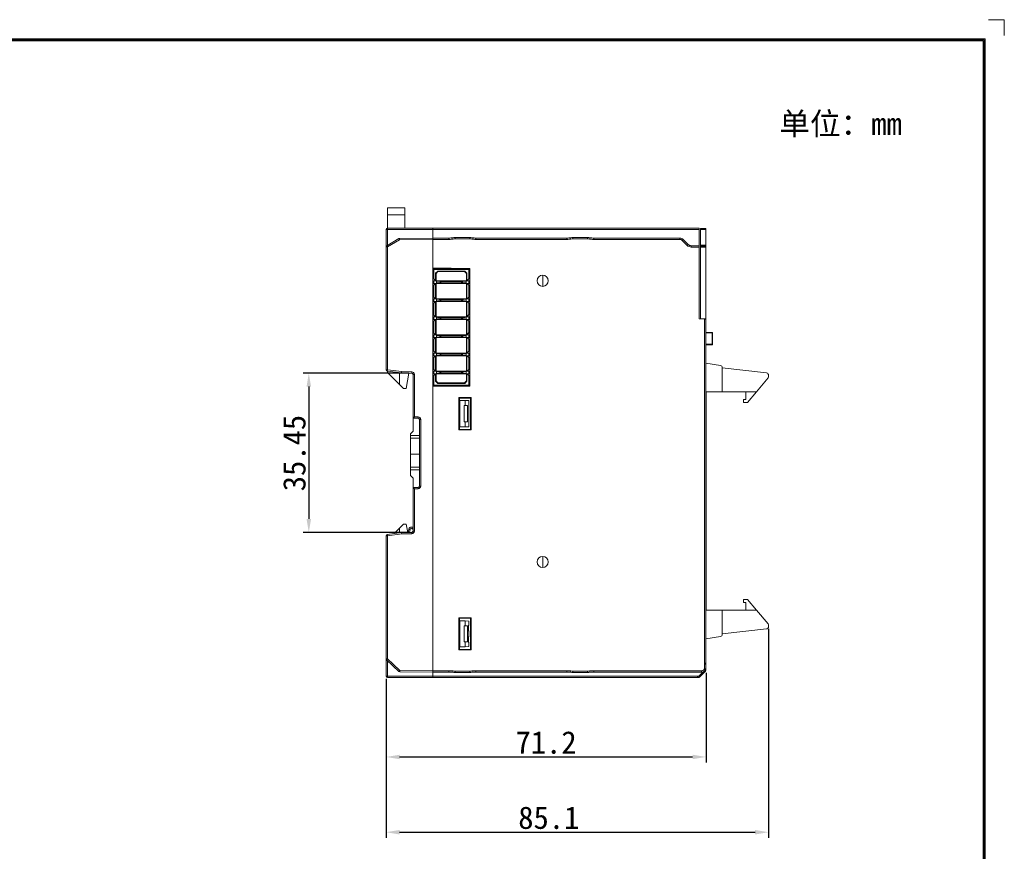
# Model space of a CAD drawing. Header units: millimetres. Extents: x 0 to 427, y 0 to 299.
# Tile 5 of 5: x 208 to 427, y 114 to 299. Entities that reach past the tile are written whole.
import ezdxf
from ezdxf.enums import TextEntityAlignment as Align

# ---------------------------------------------------------------- set-up
doc = ezdxf.new("R2010")
doc.units = ezdxf.units.MM
doc.header["$MEASUREMENT"] = 0
doc.layers.add('Layer0000', color=7, linetype='Continuous', lineweight=20)
doc.layers.add('细实线层', color=7, linetype='Continuous', lineweight=18)
doc.styles.add('文字样式①', font='txt')
doc.styles.add('鸿蒙CAD', font='txt')
doc.dimstyles.new('标准样式（宋体）', dxfattribs={"dimtxt": 5, "dimasz": 3, "dimexe": 1.25, "dimexo": 0.625, "dimtad": 1, "dimtoh": 1, "dimdsep": 46, "dimtxsty": '文字样式①', "dimcen": 0, "dimdle": 6, "dimadec": 0, "dimazin": 0, "dimtfac": 1, "dimtofl": 0, "dimtmove": 0, "dimatfit": 3, "dimfxl": 0, "dimtolj": 1, "dimarcsym": 0})

# ---------------------------------------------------------------- blocks, each defined once
blk = doc.blocks.new('Plastic_A3')
at = {"layer": '细实线层'}
for p, q in [((652.5, 633.8), (648.96, 633.8)), ((652.5, 633.8), (652.5, 630.27)), ((229.71, 629.56), (648.26, 629.56)), ((229.93, 629.33), (648.03, 629.33)), ((230.16, 629.11), (647.81, 629.11)), ((647.81, 629.11), (647.81, 339.15)), ((648.03, 629.33), (648.03, 338.92)), ((648.26, 629.56), (648.26, 338.7))]:
    blk.add_line(p, q, dxfattribs=at)
at = {"layer": '细实线层', "style": '鸿蒙CAD'}
for tag, p in [('V1.0', (231.67, 610.16)), ('XXXN', (538.26, 343))]:
    blk.add_attdef(tag, p, '', height=2.5, dxfattribs=at)
for tag, height, p in [('XXXE', 2.5, (540.24, 365.07)), ('XXXC', 2.5, (573.27, 365.07)), ('XXXA', 2.5, (624.03, 365.07)), ('XXXG', 2.5, (497.76, 358.07)), ('mm', 2.5, (540.24, 358.07)), ('XXXD', 2.5, (573.27, 358.07)), ('XXXB', 2.5, (624.03, 358.07)), ('XXXK', 2, (514.01, 357.04)), ('XXXM', 2.5, (501.13, 341.19))]:
    blk.add_attdef(tag, text='', height=height, dxfattribs=at).set_placement(p, align=Align.CENTER)
blk.add_attdef('XXXJ', text='', height=2.5, dxfattribs=at).set_placement((503.31, 352.09), align=Align.MIDDLE_RIGHT)
blk = doc.blocks.new('*D22')
at = {"color": 0, "linetype": 'Continuous', "lineweight": -2}
for p, q in [((374.57, 163.79), (374.57, 117.28)), ((289.45, 152.66), (289.45, 117.28)), ((292.45, 118.53), (371.57, 118.53))]:
    blk.add_line(p, q, dxfattribs=at)
at = {"color": 0}
for points in [[(292.45, 119.03), (292.45, 118.03), (289.45, 118.53)], [(371.57, 119.03), (371.57, 118.03), (374.57, 118.53)]]:
    blk.add_solid(points, dxfattribs=at)
at = {"layer": 'Defpoints', "color": 0}
for p in [(374.57, 164.41), (289.45, 153.29), (374.57, 118.53)]:
    blk.add_point(p, dxfattribs=at)
at = {"color": 0, "lineweight": 9, "insert": (325.66, 121.73), "char_height": 5, "attachment_point": 5, "style": '文字样式①'}
blk.add_mtext('\\A1;85.1', dxfattribs=at)
blk = doc.blocks.new('*D23')
at = {"color": 0, "linetype": 'Continuous', "lineweight": -2}
for p, q in [((360.65, 153.99), (360.65, 134.03)), ((289.45, 152.66), (289.45, 134.03)), ((292.45, 135.28), (357.65, 135.28))]:
    blk.add_line(p, q, dxfattribs=at)
at = {"color": 0}
for points in [[(292.45, 135.78), (292.45, 134.78), (289.45, 135.28)], [(357.65, 135.78), (357.65, 134.78), (360.65, 135.28)]]:
    blk.add_solid(points, dxfattribs=at)
at = {"layer": 'Defpoints', "color": 0}
for p in [(360.65, 154.61), (289.45, 153.29), (360.65, 135.28)]:
    blk.add_point(p, dxfattribs=at)
at = {"color": 0, "lineweight": 9, "insert": (325.05, 138.48), "char_height": 5, "attachment_point": 5, "style": '文字样式①'}
blk.add_mtext('\\A1;71.2', dxfattribs=at)
blk = doc.blocks.new('*D24')
at = {"color": 0, "linetype": 'Continuous', "lineweight": -2}
for p, q in [((294.53, 220.72), (270.99, 220.72)), ((272.24, 217.72), (272.24, 188.26)), ((294.53, 185.26), (270.99, 185.26))]:
    blk.add_line(p, q, dxfattribs=at)
at = {"color": 0}
for points in [[(271.74, 217.72), (272.74, 217.72), (272.24, 220.72)], [(271.74, 188.26), (272.74, 188.26), (272.24, 185.26)]]:
    blk.add_solid(points, dxfattribs=at)
at = {"layer": 'Defpoints', "color": 0}
for p in [(295.15, 220.72), (272.24, 185.26), (295.15, 185.26)]:
    blk.add_point(p, dxfattribs=at)
at = {"color": 0, "lineweight": 9, "insert": (269.05, 202.93), "char_height": 5, "attachment_point": 5, "rotation": 90, "style": '文字样式①'}
blk.add_mtext('\\A1;35.45', dxfattribs=at)

msp = doc.modelspace()

# ---------------------------------------------------------------- linework, layer by layer
at = {"layer": 'Layer0000'}
for p, q in [((289.746, 257.486), (289.746, 255.986)), ((293.646, 257.486), (289.746, 257.486)), ((293.646, 257.486), (293.646, 255.986)), ((289.746, 255.986), (289.746, 252.986)), ((293.646, 255.986), (289.746, 255.986)), ((293.646, 255.986), (293.646, 252.986)), ((289.446, 248.822), (289.446, 252.686)), ((299.846, 252.691), (289.744, 252.691)), ((289.744, 252.691), (289.744, 249.17)), ((289.746, 252.986), (299.846, 252.986)), ((299.846, 252.986), (299.849, 252.986)), ((299.846, 252.986), (299.849, 252.986)), ((299.846, 252.986), (359.146, 252.986)), ((299.846, 252.691), (299.846, 252.986)), ((299.846, 250.783), (299.846, 252.691)), ((299.846, 252.691), (359.146, 252.691)), ((359.146, 252.986), (359.146, 252.691)), ((359.146, 252.691), (359.146, 249.086)), ((359.446, 252.886), (360.646, 252.886)), ((359.446, 252.686), (359.446, 252.886)), ((359.446, 252.686), (359.446, 249.186)), ((360.646, 252.686), (359.446, 252.686)), ((360.646, 252.886), (360.646, 252.686)), ((360.646, 249.186), (360.646, 252.686)), ((289.593, 249.08), (292.267, 250.676)), ((289.744, 248.822), (292.418, 250.418)), ((292.418, 250.718), (299.846, 250.783)), ((292.418, 250.418), (299.846, 250.483)), ((299.846, 250.483), (299.846, 250.783)), ((299.846, 250.483), (299.846, 250.783)), ((303.446, 250.783), (299.846, 250.783)), ((299.846, 154.486), (299.846, 250.483)), ((299.846, 244.179), (299.846, 250.483)), ((303.446, 250.793), (303.446, 250.493)), ((304.314, 250.853), (304.364, 250.557)), ((308.104, 250.893), (304.789, 250.893)), ((304.789, 250.893), (304.789, 250.593)), ((308.104, 250.593), (304.789, 250.593)), ((308.104, 250.893), (308.104, 250.593)), ((308.579, 250.853), (308.529, 250.557)), ((309.446, 250.783), (309.446, 250.483)), ((329.646, 250.783), (309.446, 250.783)), ((329.646, 250.793), (329.646, 250.493)), ((330.514, 250.853), (330.564, 250.557)), ((334.304, 250.893), (330.989, 250.893)), ((330.989, 250.893), (330.989, 250.593)), ((334.304, 250.593), (330.989, 250.593)), ((334.304, 250.893), (334.304, 250.593)), ((334.779, 250.853), (334.729, 250.557)), ((335.646, 250.793), (335.646, 250.493)), ((354.836, 250.783), (335.646, 250.783)), ((354.836, 250.483), (354.836, 250.783)), ((355.331, 250.278), (355.543, 250.49)), ((356.441, 249.167), (355.331, 250.278)), ((355.543, 250.49), (356.654, 249.379)), ((289.446, 221.451), (289.446, 248.822)), ((289.744, 248.822), (289.446, 248.822)), ((289.744, 221.451), (289.744, 248.822)), ((356.441, 249.167), (356.654, 249.379)), ((357.361, 249.086), (357.367, 249.086)), ((357.361, 249.086), (359.146, 249.086)), ((357.361, 248.786), (357.361, 249.086)), ((359.146, 248.786), (357.361, 248.786)), ((359.146, 249.086), (359.146, 248.786)), ((359.146, 248.786), (359.146, 232.786)), ((359.446, 248.986), (359.446, 249.186)), ((359.446, 249.186), (360.646, 249.186)), ((359.446, 248.986), (360.646, 248.986)), ((359.446, 248.786), (359.446, 248.986)), ((359.446, 248.786), (359.446, 232.786)), ((360.646, 248.786), (359.446, 248.786)), ((360.646, 249.186), (360.646, 248.986)), ((360.646, 248.986), (360.646, 248.786)), ((360.646, 232.786), (360.646, 248.786)), ((299.846, 244.179), (308.046, 244.036)), ((300.006, 243.876), (299.946, 243.816)), ((299.946, 243.816), (299.946, 241.799)), ((300.006, 243.876), (300.066, 243.936)), ((300.066, 243.816), (300.006, 243.876)), ((307.826, 243.936), (300.066, 243.936)), ((300.066, 241.679), (300.066, 243.816)), ((307.826, 243.816), (300.066, 243.816)), ((300.446, 242.936), (300.946, 243.436)), ((300.996, 243.316), (300.566, 242.887)), ((300.996, 243.316), (300.946, 243.436)), ((306.946, 243.436), (300.946, 243.436)), ((306.897, 243.316), (300.996, 243.316)), ((306.897, 243.316), (306.946, 243.436)), ((307.326, 242.887), (306.897, 243.316)), ((306.946, 243.436), (307.446, 242.936)), ((307.826, 243.936), (307.886, 243.876)), ((307.886, 243.876), (307.826, 243.816)), ((307.826, 243.816), (307.826, 241.679)), ((307.886, 243.876), (307.946, 243.816)), ((307.946, 243.816), (307.946, 241.799)), ((308.046, 244.036), (308.046, 217.836)), ((299.846, 241.299), (300.046, 241.299)), ((300.066, 241.679), (299.946, 241.799)), ((300.046, 241.299), (300.446, 241.299)), ((300.046, 241.299), (300.046, 240.699)), ((300.446, 241.299), (300.066, 241.679)), ((300.566, 242.887), (300.446, 242.936)), ((300.446, 242.936), (300.446, 241.299)), ((300.566, 241.299), (300.446, 241.299)), ((300.566, 242.887), (300.566, 241.299)), ((307.326, 241.299), (300.566, 241.299)), ((300.646, 241.261), (300.646, 241.299)), ((300.646, 240.736), (300.646, 241.261)), ((301.446, 240.699), (301.446, 241.299)), ((301.646, 241.149), (306.246, 241.149)), ((301.646, 241.149), (301.646, 240.849)), ((306.246, 241.149), (306.246, 240.849)), ((306.446, 241.299), (306.446, 240.699)), ((307.246, 241.299), (307.246, 241.261)), ((307.246, 241.261), (307.246, 240.736)), ((307.446, 242.936), (307.326, 242.887)), ((307.326, 242.887), (307.326, 241.299)), ((307.446, 241.299), (307.326, 241.299)), ((307.446, 242.936), (307.446, 241.299)), ((307.826, 241.679), (307.446, 241.299)), ((307.446, 241.299), (307.846, 241.299)), ((307.826, 241.679), (307.946, 241.799)), ((307.846, 241.299), (307.846, 240.699)), ((307.846, 241.299), (308.046, 241.299)), ((324.296, 242.536), (324.296, 241.286)), ((324.296, 241.286), (324.296, 240.036)), ((300.046, 240.699), (299.846, 240.699)), ((300.066, 240.319), (299.946, 240.199)), ((299.946, 240.199), (299.946, 237.774)), ((300.446, 240.699), (300.046, 240.699)), ((300.066, 240.319), (300.446, 240.699)), ((300.066, 237.654), (300.066, 240.319)), ((300.446, 240.699), (300.566, 240.699)), ((300.446, 240.699), (300.446, 237.274)), ((300.566, 240.699), (307.326, 240.699)), ((300.566, 240.699), (300.566, 237.274)), ((300.646, 240.736), (300.646, 240.699)), ((306.246, 240.849), (301.646, 240.849)), ((307.246, 240.736), (307.246, 240.699)), ((307.326, 240.699), (307.446, 240.699)), ((307.326, 240.699), (307.326, 237.274)), ((307.446, 240.699), (307.826, 240.319)), ((307.446, 240.699), (307.446, 237.274)), ((307.846, 240.699), (307.446, 240.699)), ((307.826, 240.319), (307.826, 237.654)), ((307.826, 240.319), (307.946, 240.199)), ((308.046, 240.699), (307.846, 240.699)), ((307.946, 237.774), (307.946, 240.199)), ((299.846, 237.274), (300.046, 237.274)), ((300.066, 237.654), (299.946, 237.774)), ((300.046, 237.274), (300.046, 236.674)), ((300.046, 237.274), (300.446, 237.274)), ((300.446, 237.274), (300.066, 237.654)), ((300.566, 237.274), (300.446, 237.274)), ((307.326, 237.274), (300.566, 237.274)), ((300.646, 237.236), (300.646, 237.274)), ((300.646, 236.711), (300.646, 237.236)), ((300.646, 236.711), (300.646, 236.674)), ((301.446, 236.674), (301.446, 237.274)), ((301.646, 237.124), (306.246, 237.124)), ((301.646, 237.124), (301.646, 236.824)), ((306.246, 236.824), (301.646, 236.824)), ((306.246, 237.124), (306.246, 236.824)), ((306.446, 237.274), (306.446, 236.674)), ((307.246, 237.274), (307.246, 237.236)), ((307.246, 237.236), (307.246, 236.711)), ((307.246, 236.711), (307.246, 236.674)), ((307.446, 237.274), (307.326, 237.274)), ((307.826, 237.654), (307.446, 237.274)), ((307.446, 237.274), (307.846, 237.274)), ((307.826, 237.654), (307.946, 237.774)), ((307.846, 237.274), (307.846, 236.674)), ((307.846, 237.274), (308.046, 237.274)), ((300.046, 236.674), (299.846, 236.674)), ((300.066, 236.294), (299.946, 236.174)), ((299.946, 236.174), (299.946, 233.749)), ((300.446, 236.674), (300.046, 236.674)), ((300.066, 236.294), (300.446, 236.674)), ((300.066, 233.629), (300.066, 236.294)), ((300.446, 236.674), (300.566, 236.674)), ((300.446, 236.674), (300.446, 233.249)), ((300.566, 236.674), (307.326, 236.674)), ((300.566, 236.674), (300.566, 233.249)), ((307.326, 236.674), (307.446, 236.674)), ((307.326, 236.674), (307.326, 233.249)), ((307.446, 236.674), (307.446, 233.249)), ((307.446, 236.674), (307.826, 236.294)), ((307.846, 236.674), (307.446, 236.674)), ((307.826, 236.294), (307.946, 236.174)), ((307.826, 236.294), (307.826, 233.798)), ((308.046, 236.674), (307.846, 236.674)), ((307.946, 233.749), (307.946, 236.174)), ((299.846, 233.249), (300.046, 233.249)), ((300.046, 232.649), (299.846, 232.649)), ((300.066, 233.629), (299.946, 233.749)), ((300.046, 233.249), (300.446, 233.249)), ((300.046, 233.249), (300.046, 232.649)), ((300.446, 232.649), (300.046, 232.649)), ((300.446, 233.249), (300.066, 233.629)), ((300.066, 232.269), (300.446, 232.649)), ((300.566, 233.249), (300.446, 233.249)), ((300.446, 232.649), (300.566, 232.649)), ((300.446, 232.649), (300.446, 229.224)), ((307.326, 233.249), (300.566, 233.249)), ((300.566, 232.649), (307.326, 232.649)), ((300.566, 232.649), (300.566, 229.224)), ((300.646, 233.211), (300.646, 233.249)), ((300.646, 232.686), (300.646, 233.211)), ((300.646, 232.686), (300.646, 232.649)), ((301.446, 232.649), (301.446, 233.249)), ((301.646, 233.099), (306.246, 233.099)), ((301.646, 233.099), (301.646, 232.799)), ((306.246, 232.799), (301.646, 232.799)), ((306.246, 233.099), (306.246, 232.799)), ((306.446, 233.249), (306.446, 232.649)), ((307.246, 233.249), (307.246, 233.211)), ((307.246, 233.211), (307.246, 232.686)), ((307.246, 232.686), (307.246, 232.649)), ((307.446, 233.249), (307.326, 233.249)), ((307.326, 232.649), (307.446, 232.649)), ((307.326, 232.649), (307.326, 229.224)), ((307.826, 233.798), (307.446, 233.418)), ((307.946, 233.749), (307.446, 233.249)), ((307.446, 233.249), (307.846, 233.249)), ((307.446, 232.649), (307.446, 229.224)), ((307.446, 232.649), (307.826, 232.269)), ((307.846, 232.649), (307.446, 232.649)), ((307.826, 233.798), (307.946, 233.749)), ((307.846, 233.249), (307.846, 232.649)), ((307.846, 233.249), (308.046, 233.249)), ((308.046, 232.649), (307.846, 232.649)), ((359.146, 232.786), (360.346, 232.765)), ((360.646, 232.786), (359.446, 232.786)), ((360.346, 232.765), (360.646, 232.76)), ((360.346, 156.183), (360.346, 232.765)), ((360.646, 232.76), (360.646, 232.765)), ((360.646, 156.183), (360.646, 232.76)), ((300.066, 232.269), (299.946, 232.149)), ((299.946, 232.149), (299.946, 229.724)), ((300.066, 229.604), (300.066, 232.269)), ((307.826, 232.269), (307.946, 232.149)), ((307.826, 232.269), (307.826, 229.773)), ((307.946, 229.724), (307.946, 232.149)), ((299.846, 229.224), (300.046, 229.224)), ((300.046, 228.624), (299.846, 228.624)), ((300.066, 229.604), (299.946, 229.724)), ((300.066, 228.244), (299.946, 228.124)), ((299.946, 228.124), (299.946, 225.699)), ((300.046, 229.224), (300.446, 229.224)), ((300.046, 229.224), (300.046, 228.624)), ((300.446, 228.624), (300.046, 228.624)), ((300.446, 229.224), (300.066, 229.604)), ((300.066, 228.244), (300.446, 228.624)), ((300.066, 225.579), (300.066, 228.244)), ((300.566, 229.224), (300.446, 229.224)), ((300.446, 228.624), (300.446, 225.199)), ((300.446, 228.624), (300.566, 228.624)), ((307.326, 229.224), (300.566, 229.224)), ((300.566, 228.624), (300.566, 225.199)), ((300.566, 228.624), (307.326, 228.624)), ((300.646, 229.186), (300.646, 229.224)), ((300.646, 228.661), (300.646, 229.186)), ((300.646, 228.661), (300.646, 228.624)), ((301.446, 228.624), (301.446, 229.224)), ((301.646, 229.074), (306.246, 229.074)), ((301.646, 229.074), (301.646, 228.774)), ((306.246, 228.774), (301.646, 228.774)), ((306.246, 229.074), (306.246, 228.774)), ((306.446, 229.224), (306.446, 228.624)), ((307.246, 229.224), (307.246, 229.186)), ((307.246, 229.186), (307.246, 228.661)), ((307.246, 228.661), (307.246, 228.624)), ((307.446, 229.224), (307.326, 229.224)), ((307.326, 228.624), (307.446, 228.624)), ((307.326, 228.624), (307.326, 225.199)), ((307.826, 229.773), (307.446, 229.393)), ((307.946, 229.724), (307.446, 229.224)), ((307.446, 229.224), (307.846, 229.224)), ((307.446, 228.624), (307.446, 225.199)), ((307.446, 228.624), (307.826, 228.244)), ((307.846, 228.624), (307.446, 228.624)), ((307.826, 229.773), (307.946, 229.724)), ((307.826, 228.244), (307.946, 228.124)), ((307.826, 228.244), (307.826, 225.579)), ((307.846, 229.224), (308.046, 229.224)), ((307.846, 229.224), (307.846, 228.624)), ((308.046, 228.624), (307.846, 228.624)), ((307.946, 225.699), (307.946, 228.124)), ((360.646, 229.873), (361.977, 229.797)), ((360.646, 229.725), (362.007, 229.647)), ((362.007, 227.137), (362.007, 229.647)), ((362.007, 229.647), (362.118, 229.647)), ((362.118, 227.137), (362.118, 229.647)), ((362.007, 227.137), (360.646, 227.137)), ((361.968, 226.987), (360.646, 226.987)), ((362.118, 227.137), (362.007, 227.137)), ((299.846, 225.199), (300.046, 225.199)), ((300.046, 224.599), (299.846, 224.599)), ((300.066, 225.579), (299.946, 225.699)), ((300.066, 224.219), (299.946, 224.099)), ((299.946, 224.099), (299.946, 221.674)), ((300.046, 225.199), (300.446, 225.199)), ((300.046, 225.199), (300.046, 224.599)), ((300.446, 224.599), (300.046, 224.599)), ((300.446, 225.199), (300.066, 225.579)), ((300.066, 224.219), (300.446, 224.599)), ((300.066, 221.554), (300.066, 224.219)), ((300.566, 225.199), (300.446, 225.199)), ((300.446, 224.599), (300.446, 221.174)), ((300.446, 224.599), (300.566, 224.599)), ((307.326, 225.199), (300.566, 225.199)), ((300.566, 224.599), (300.566, 221.174)), ((300.566, 224.599), (307.326, 224.599)), ((300.646, 225.161), (300.646, 225.199)), ((300.646, 224.636), (300.646, 225.161)), ((300.646, 224.636), (300.646, 224.599)), ((301.446, 224.599), (301.446, 225.199)), ((301.646, 225.049), (306.246, 225.049)), ((301.646, 225.049), (301.646, 224.749)), ((306.246, 224.749), (301.646, 224.749)), ((306.246, 225.049), (306.246, 224.749)), ((306.446, 225.199), (306.446, 224.599)), ((307.246, 225.199), (307.246, 225.161)), ((307.246, 225.161), (307.246, 224.636)), ((307.246, 224.636), (307.246, 224.599)), ((307.446, 225.199), (307.326, 225.199)), ((307.326, 224.599), (307.326, 221.174)), ((307.326, 224.599), (307.446, 224.599)), ((307.826, 225.579), (307.446, 225.199)), ((307.446, 225.199), (307.846, 225.199)), ((307.446, 224.599), (307.446, 221.174)), ((307.446, 224.599), (307.826, 224.219)), ((307.846, 224.599), (307.446, 224.599)), ((307.826, 225.579), (307.946, 225.699)), ((307.826, 224.219), (307.946, 224.099)), ((307.826, 224.219), (307.826, 221.554)), ((307.846, 225.199), (308.046, 225.199)), ((307.846, 225.199), (307.846, 224.599)), ((308.046, 224.599), (307.846, 224.599)), ((307.946, 221.674), (307.946, 224.099)), ((289.744, 221.451), (289.446, 221.451)), ((292.913, 221.055), (289.744, 221.451)), ((300.066, 221.554), (299.946, 221.674)), ((300.446, 221.174), (300.066, 221.554)), ((307.826, 221.554), (307.446, 221.174)), ((307.826, 221.554), (307.946, 221.674)), ((360.646, 222.931), (363.847, 222.421)), ((364.268, 216.554), (364.268, 221.927)), ((374.124, 220.762), (364.268, 221.874)), ((292.895, 220.755), (289.709, 221.153)), ((289.746, 220.886), (289.746, 221.149)), ((289.746, 220.886), (292.446, 218.186)), ((292.446, 218.186), (292.446, 220.811)), ((295.152, 220.716), (292.895, 220.755)), ((295.154, 221.016), (292.913, 221.055)), ((293.946, 217.286), (294.49, 220.727)), ((294.486, 220.703), (295.152, 220.691)), ((295.446, 210.711), (295.446, 220.416)), ((295.744, 220.416), (295.446, 220.416)), ((295.744, 211.005), (295.744, 220.416)), ((299.846, 221.174), (300.046, 221.174)), ((300.046, 220.574), (299.846, 220.574)), ((299.946, 220.074), (300.066, 220.194)), ((299.946, 218.056), (299.946, 220.074)), ((300.046, 221.174), (300.446, 221.174)), ((300.046, 221.174), (300.046, 220.574)), ((300.446, 220.574), (300.046, 220.574)), ((300.066, 220.194), (300.446, 220.574)), ((300.066, 218.056), (300.066, 220.194)), ((300.566, 221.174), (300.446, 221.174)), ((300.446, 220.574), (300.446, 218.936)), ((300.566, 220.574), (300.446, 220.574)), ((307.326, 221.174), (300.566, 221.174)), ((300.566, 218.986), (300.566, 220.574)), ((300.566, 220.574), (307.326, 220.574)), ((300.646, 221.136), (300.646, 221.174)), ((300.646, 220.611), (300.646, 221.136)), ((300.646, 220.611), (300.646, 220.574)), ((301.446, 220.574), (301.446, 221.174)), ((301.646, 221.024), (306.246, 221.024)), ((301.646, 221.024), (301.646, 220.724)), ((306.246, 220.724), (301.646, 220.724)), ((306.246, 221.024), (306.246, 220.724)), ((306.446, 221.174), (306.446, 220.574)), ((307.246, 221.174), (307.246, 221.136)), ((307.246, 221.136), (307.246, 220.611)), ((307.246, 220.611), (307.246, 220.574)), ((307.446, 221.174), (307.326, 221.174)), ((307.326, 220.574), (307.446, 220.574)), ((307.326, 218.986), (307.326, 220.574)), ((307.446, 221.174), (307.846, 221.174)), ((307.446, 218.936), (307.446, 220.574)), ((307.826, 220.194), (307.446, 220.574)), ((307.846, 220.574), (307.446, 220.574)), ((307.826, 218.056), (307.826, 220.194)), ((307.826, 220.194), (307.946, 220.074)), ((307.846, 221.174), (307.846, 220.574)), ((307.846, 221.174), (308.046, 221.174)), ((308.046, 220.574), (307.846, 220.574)), ((307.946, 218.056), (307.946, 220.074)), ((374.453, 219.648), (371.885, 216.554)), ((374.568, 219.968), (374.568, 220.265)), ((292.446, 218.186), (293.346, 217.286)), ((293.346, 217.286), (293.946, 217.286)), ((308.046, 217.836), (299.846, 217.693)), ((299.846, 154.486), (299.846, 217.693)), ((300.006, 217.996), (299.946, 218.056)), ((300.006, 217.996), (300.066, 218.056)), ((300.066, 217.936), (300.006, 217.996)), ((300.066, 218.056), (307.826, 218.056)), ((307.826, 217.936), (300.066, 217.936)), ((300.566, 218.986), (300.446, 218.936)), ((300.946, 218.436), (300.446, 218.936)), ((300.996, 218.556), (300.566, 218.986)), ((300.946, 218.436), (300.996, 218.556)), ((306.946, 218.436), (300.946, 218.436)), ((306.897, 218.556), (300.996, 218.556)), ((306.897, 218.556), (307.326, 218.986)), ((306.946, 218.436), (306.897, 218.556)), ((307.446, 218.936), (306.946, 218.436)), ((307.326, 218.986), (307.446, 218.936)), ((307.826, 218.056), (307.886, 217.996)), ((307.886, 217.996), (307.826, 217.936)), ((307.946, 218.056), (307.886, 217.996)), ((305.659, 215.274), (308.404, 215.274)), ((305.659, 208.099), (305.659, 215.274)), ((305.754, 215.179), (305.659, 215.274)), ((305.754, 208.193), (305.754, 215.179)), ((305.754, 215.179), (308.305, 215.175)), ((308.262, 208.197), (308.262, 215.175)), ((308.305, 215.175), (308.404, 215.274)), ((308.404, 215.274), (308.404, 208.099)), ((360.718, 216.554), (360.718, 209.864)), ((360.718, 216.554), (364.268, 216.554)), ((364.268, 216.554), (371.885, 216.554)), ((369.518, 214.834), (369.018, 214.834)), ((369.018, 214.834), (369.018, 214.184)), ((369.518, 214.834), (369.518, 216.554)), ((371.885, 216.554), (369.918, 214.184)), ((305.754, 214.622), (305.846, 214.622)), ((307.046, 214.611), (305.846, 214.622)), ((305.846, 214.622), (305.846, 208.751)), ((307.046, 213.49), (306.846, 213.486)), ((306.846, 213.486), (306.846, 209.886)), ((307.846, 214.604), (307.046, 214.611)), ((307.046, 213.49), (307.046, 214.611)), ((307.587, 213.499), (307.046, 213.49)), ((307.587, 209.873), (307.587, 213.499)), ((307.846, 208.768), (307.846, 214.604)), ((369.018, 214.184), (369.918, 214.184)), ((295.446, 207.786), (295.446, 210.711)), ((296.552, 210.691), (295.446, 210.711)), ((296.554, 210.991), (295.744, 211.005)), ((296.846, 210.391), (296.846, 195.581)), ((297.144, 210.391), (296.846, 210.391)), ((297.144, 195.581), (297.144, 210.391)), ((305.659, 208.099), (305.754, 208.193)), ((305.846, 208.751), (305.754, 208.75)), ((308.305, 208.197), (305.754, 208.193)), ((305.846, 208.751), (307.046, 208.761)), ((306.846, 209.886), (307.046, 209.883)), ((307.046, 209.883), (307.587, 209.873)), ((307.046, 208.761), (307.046, 209.883)), ((307.046, 208.761), (307.846, 208.768)), ((308.404, 208.099), (308.305, 208.197)), ((360.718, 209.864), (360.646, 209.864)), ((360.718, 207.664), (360.718, 209.864)), ((294.846, 207.186), (295.446, 207.786)), ((294.846, 207.186), (294.846, 206.817)), ((294.846, 206.225), (294.846, 206.817)), ((294.846, 206.817), (296.846, 206.817)), ((294.846, 205.634), (294.846, 206.225)), ((296.846, 206.225), (294.846, 206.225)), ((308.404, 208.099), (305.659, 208.099)), ((360.646, 207.664), (360.718, 207.664)), ((360.718, 207.664), (360.718, 194.364)), ((294.846, 202.663), (294.846, 205.634)), ((294.846, 201.814), (294.846, 202.663)), ((296.846, 202.663), (294.846, 202.663)), ((294.846, 199.814), (294.846, 201.814)), ((294.846, 199.814), (296.846, 199.814)), ((294.846, 199.179), (294.846, 199.814)), ((294.846, 197.936), (294.846, 199.179)), ((296.846, 199.179), (294.846, 199.179)), ((295.446, 197.336), (294.846, 197.936)), ((295.446, 195.262), (295.446, 197.336)), ((295.446, 195.262), (296.552, 195.281)), ((295.446, 185.557), (295.446, 195.262)), ((297.144, 195.581), (296.846, 195.581)), ((295.744, 194.967), (296.554, 194.981)), ((295.744, 185.557), (295.744, 194.967)), ((360.718, 194.364), (360.646, 194.364)), ((360.718, 190.164), (360.718, 194.364)), ((360.646, 190.164), (360.718, 190.164)), ((360.718, 190.164), (360.718, 176.864)), ((293.346, 187.136), (292.446, 186.236)), ((293.946, 187.136), (293.346, 187.136)), ((294.276, 185.266), (293.946, 187.136)), ((289.446, 184.521), (289.446, 157.117)), ((289.446, 184.521), (289.744, 184.521)), ((289.709, 184.819), (292.895, 185.217)), ((289.744, 184.521), (292.913, 184.918)), ((289.744, 184.521), (289.744, 157.117)), ((291.218, 185.008), (292.446, 186.236)), ((292.446, 186.236), (292.446, 185.161)), ((292.895, 185.217), (295.152, 185.257)), ((292.895, 185.217), (293.122, 185.246)), ((292.913, 184.918), (295.154, 184.957)), ((293.122, 185.246), (294.377, 185.268)), ((294.374, 185.243), (294.471, 185.936)), ((294.471, 185.936), (294.768, 185.894)), ((294.677, 185.248), (294.768, 185.894)), ((294.681, 185.273), (295.264, 185.283)), ((295.446, 186.261), (295.27, 186.072)), ((295.446, 185.907), (295.27, 186.072)), ((295.744, 185.557), (295.446, 185.557)), ((324.296, 179.936), (324.296, 178.686)), ((324.296, 178.686), (324.296, 177.436)), ((360.718, 176.864), (360.646, 176.864)), ((360.718, 174.664), (360.718, 176.864)), ((360.646, 174.664), (360.718, 174.664)), ((360.718, 174.664), (360.718, 167.974)), ((369.918, 170.344), (369.018, 170.344)), ((369.018, 170.344), (369.018, 169.694)), ((369.018, 169.694), (369.518, 169.694)), ((369.518, 169.694), (369.518, 167.974)), ((369.918, 170.344), (371.885, 167.974)), ((364.268, 167.974), (360.718, 167.974)), ((371.885, 167.974), (364.268, 167.974)), ((364.268, 162.6), (364.268, 167.974)), ((371.885, 167.974), (374.452, 164.881)), ((305.659, 166.274), (308.404, 166.274)), ((305.659, 159.099), (305.659, 166.274)), ((305.659, 166.274), (305.754, 166.179)), ((305.754, 166.179), (308.305, 166.175)), ((305.754, 159.193), (305.754, 166.179)), ((305.754, 165.558), (305.846, 165.557)), ((307.046, 165.547), (305.846, 165.557)), ((305.846, 159.815), (305.846, 165.557)), ((307.046, 164.49), (306.846, 164.486)), ((306.846, 164.486), (306.846, 160.886)), ((307.046, 164.49), (307.046, 165.547)), ((307.846, 165.54), (307.046, 165.547)), ((307.587, 164.499), (307.046, 164.49)), ((307.587, 160.873), (307.587, 164.499)), ((307.822, 164.533), (307.822, 163.34)), ((307.846, 164.693), (307.846, 165.54)), ((308.262, 159.197), (308.262, 166.175)), ((308.305, 166.175), (308.404, 166.274)), ((308.404, 166.274), (308.404, 159.099)), ((374.568, 164.263), (374.568, 164.561)), ((307.846, 163.179), (307.846, 162.193)), ((364.268, 162.653), (374.124, 163.766)), ((306.846, 160.886), (307.046, 160.883)), ((307.046, 160.883), (307.587, 160.873)), ((307.046, 159.826), (307.046, 160.883)), ((307.822, 162.033), (307.822, 160.84)), ((307.846, 160.679), (307.846, 159.833)), ((363.847, 162.107), (360.646, 161.596)), ((305.659, 159.099), (305.754, 159.193)), ((308.404, 159.099), (305.659, 159.099)), ((305.846, 159.815), (305.754, 159.815)), ((308.305, 159.197), (305.754, 159.193)), ((307.046, 159.826), (305.846, 159.815)), ((307.846, 159.833), (307.046, 159.826)), ((308.404, 159.099), (308.305, 159.197)), ((289.446, 157.117), (289.446, 153.286)), ((289.744, 157.117), (289.446, 157.117)), ((289.542, 156.897), (292.291, 154.331)), ((292.493, 154.55), (289.744, 157.117)), ((289.744, 156.709), (289.744, 153.281)), ((360.346, 156.183), (360.646, 156.183)), ((360.346, 155.883), (360.346, 156.183)), ((360.346, 154.605), (360.346, 155.883)), ((360.646, 156.183), (360.646, 154.61)), ((299.846, 154.486), (292.493, 154.55)), ((292.493, 154.25), (299.846, 154.186)), ((299.846, 154.186), (299.846, 154.486)), ((299.846, 154.186), (299.846, 154.486)), ((299.846, 154.486), (303.446, 154.486)), ((299.846, 153.281), (299.846, 154.186)), ((299.846, 154.186), (303.446, 154.186)), ((303.446, 154.186), (303.446, 154.486)), ((304.314, 154.126), (304.364, 154.422)), ((304.789, 154.086), (304.789, 154.386)), ((304.789, 154.386), (308.104, 154.386)), ((304.789, 154.086), (308.104, 154.086)), ((308.104, 154.086), (308.104, 154.386)), ((308.579, 154.126), (308.529, 154.422)), ((309.446, 154.186), (309.446, 154.486)), ((309.446, 154.486), (329.646, 154.486)), ((309.446, 154.186), (329.646, 154.186)), ((329.646, 154.186), (329.646, 154.486)), ((330.514, 154.126), (330.564, 154.422)), ((330.989, 154.086), (330.989, 154.386)), ((330.989, 154.386), (334.304, 154.386)), ((330.989, 154.086), (334.304, 154.086)), ((334.304, 154.086), (334.304, 154.386)), ((334.779, 154.126), (334.729, 154.422)), ((335.646, 154.186), (335.646, 154.486)), ((335.646, 154.486), (359.646, 154.486)), ((335.646, 154.186), (359.646, 154.186)), ((359.022, 153.281), (359.987, 154.246)), ((360.559, 154.398), (359.234, 153.074)), ((359.646, 154.186), (359.646, 154.486)), ((360.646, 155.186), (360.646, 154.61)), ((289.744, 153.281), (299.846, 153.281)), ((289.746, 152.986), (299.846, 152.986)), ((299.846, 152.986), (299.846, 153.281)), ((299.846, 153.281), (358.722, 153.281)), ((299.846, 152.986), (358.722, 152.986)), ((358.722, 153.281), (359.022, 153.281)), ((358.722, 153.281), (358.722, 152.986)), ((358.722, 152.986), (359.022, 152.986)), ((359.022, 153.281), (359.022, 152.986))]:
    msp.add_line(p, q, dxfattribs=at)
for centre, radius, start, end in [((289.746, 252.686), 0.3, 90, 180), ((289.67, 248.441), 4.251, 89.00395, 93.01327), ((298.136, 252.764), 8.393, 178.48492, 180.49736), ((292.42, 250.418), 0.3, 90.5, 120.82312), ((300.924, 255.58), 9.949, 209.53183, 211.25182), ((301.013, 250.568), 8.596, 179.0002, 180.9998), ((300.981, 506.073), 255.592, 269.7456, 270.55258), ((303.515, 256.101), 5.309, 269.26302, 278.65714), ((303.511, 256.148), 5.656, 269.34261, 278.67029), ((304.789, 248.049), 2.843, 90, 99.61643), ((304.789, 248.049), 2.543, 90, 99.61643), ((308.104, 248.049), 2.843, 80.38357, 90), ((308.104, 248.049), 2.543, 80.38357, 90), ((309.558, 257.647), 7.164, 261.74309, 269.10544), ((309.378, 256.101), 5.309, 261.34286, 270.73698), ((316.946, 7132.389), 6881.908, 269.9375619, 270.1057382), ((329.715, 256.101), 5.309, 269.26302, 278.65714), ((329.711, 256.148), 5.656, 269.34261, 278.67029), ((330.989, 248.049), 2.843, 90, 99.61643), ((330.989, 248.049), 2.543, 90, 99.61643), ((334.304, 248.049), 2.843, 80.38357, 90), ((334.304, 248.049), 2.543, 80.38357, 90), ((335.581, 256.148), 5.656, 261.3297, 270.65739), ((335.578, 256.101), 5.309, 261.34286, 270.73698), ((347.716, 6466.165), 6215.684, 269.8887408, 270.0656258), ((354.83, 249.768), 1.014, 45.3359, 89.66391), ((354.835, 249.782), 0.701, 45.0201, 89.97963), ((289.746, 248.822), 0.3, 120.82312, 180), ((298.25, 253.984), 9.949, 209.53183, 211.25182), ((357.361, 250.087), 1.301, 225.02047, 269.97953), ((357.361, 250.086), 1, 225.00234, 269.99766), ((307.217, 241.265), 0.0296, 297.0907, 352.27821), ((324.296, 241.286), 1.25, 90, 270), ((324.296, 241.286), 1.25, 270, 90), ((307.217, 240.732), 0.0296, 7.72156, 62.90953), ((307.217, 237.24), 0.0296, 297.0907, 352.27821), ((307.217, 236.707), 0.0296, 7.72156, 62.90953), ((307.217, 233.215), 0.0296, 297.0907, 352.27821), ((307.217, 232.682), 0.0296, 7.72156, 62.90953), ((307.217, 229.19), 0.0296, 297.0907, 352.27821), ((307.217, 228.657), 0.0296, 7.72156, 62.90953), ((361.968, 229.647), 0.15, 0.0354, 86.72875), ((361.838, 229.691), 0.175, 345.51199, 37.33763), ((361.968, 227.137), 0.15, 270, 359.99999), ((361.833, 227.102), 0.177, 319.60601, 11.37088), ((307.217, 225.165), 0.0296, 297.0907, 352.27821), ((307.217, 224.632), 0.0296, 7.72156, 62.90953), ((289.746, 221.451), 0.3, 180, 262.87498), ((298.318, 220.304), 8.651, 172.37917, 174.36411), ((363.768, 221.927), 0.5, 0, 80.94211), ((301.512, 220.369), 8.626, 175.43886, 177.43323), ((303.748, 220.791), 8.596, 178.50027, 180.49969), ((295.137, 220.406), 0.31, 1.7346, 87.2654), ((295.146, 220.391), 0.3, 4.65672, 89.00005), ((295.144, 220.416), 0.6, 0.00929, 88.99071), ((307.217, 221.14), 0.0296, 297.0907, 352.27821), ((307.217, 220.607), 0.0296, 7.72156, 62.90953), ((374.068, 220.265), 0.5, 0.00371, 83.55734), ((374.068, 219.967), 0.5, 320.31902, 0.09547), ((312.463, 193.843), 23.959, 134.25038, 135.25176), ((305.148, 210.766), 8.596, 178.50027, 180.49969), ((296.537, 210.382), 0.31, 1.7346, 87.2654), ((296.544, 210.391), 0.6, 0.00929, 88.99071), ((312.463, 212.129), 23.959, 224.74824, 225.74962), ((305.148, 195.206), 8.596, 179.50031, 181.49973), ((296.537, 195.59), 0.31, 272.7346, 358.2654), ((296.544, 195.581), 0.6, 271.00929, 359.99071), ((295.065, 185.853), 0.6, 50.55026, 172), ((289.746, 184.521), 0.3, 97.12502, 180), ((298.318, 185.669), 8.651, 185.63589, 187.62083), ((301.522, 185.604), 8.636, 182.5681, 184.56028), ((295.065, 185.853), 0.3, 47, 172), ((303.748, 185.182), 8.596, 179.50031, 181.49973), ((295.146, 185.581), 0.3, 270.99995, 355.34314), ((295.137, 185.566), 0.31, 272.7346, 358.2654), ((295.144, 185.557), 0.6, 271.00929, 359.99071), ((324.296, 178.686), 1.25, 90, 270), ((324.296, 178.686), 1.25, 270, 90), ((308.334, 164.536), 0.512, 162.11181, 180.39415), ((374.068, 164.56), 0.5, 0.00984, 39.78629), ((308.334, 163.336), 0.512, 179.60585, 197.88819), ((308.334, 162.036), 0.512, 162.11181, 180.39415), ((363.768, 162.6), 0.5, 279.05789, 360), ((374.068, 164.263), 0.5, 276.44265, 359.99629), ((308.334, 160.836), 0.512, 179.60585, 197.88819), ((289.746, 157.117), 0.3, 180, 226.97493), ((298.219, 149.105), 11.663, 136.61011, 138.07517), ((360.346, 156.183), 0.3, 270, 0), ((300.969, 146.538), 11.663, 136.61011, 138.07517), ((292.496, 154.55), 0.3, 226.97493, 269.5), ((301.088, 154.4), 8.596, 179.0002, 180.9998), ((303.512, 148.839), 5.648, 81.32295, 90.66415), ((303.515, 148.878), 5.309, 81.34286, 90.73698), ((304.789, 156.929), 2.843, 260.38357, 270), ((304.789, 156.929), 2.543, 260.38357, 270), ((308.104, 156.929), 2.543, 270, 279.61643), ((308.104, 156.929), 2.843, 270, 279.61643), ((309.375, 148.917), 5.57, 89.27029, 98.74261), ((309.378, 148.878), 5.309, 89.26302, 98.65714), ((329.717, 148.909), 5.578, 81.26422, 90.72287), ((329.715, 148.878), 5.309, 81.34286, 90.73698), ((330.989, 156.929), 2.843, 260.38357, 270), ((330.989, 156.929), 2.543, 260.38357, 270), ((334.304, 156.929), 2.543, 270, 279.61643), ((334.304, 156.929), 2.843, 270, 279.61643), ((335.581, 148.839), 5.648, 89.33585, 98.67705), ((335.578, 148.878), 5.309, 89.26302, 98.65714), ((359.646, 155.186), 1, 270, 0), ((359.646, 155.186), 0.7, 270, 0), ((360.421, 158.907), 4.302, 269.00137, 272.99833), ((364.626, 158.781), 5.979, 224.2959, 227.13584), ((362.962, 157.034), 3.567, 224.32711, 227.63114), ((360.496, 156.814), 2.209, 269.0811, 273.90428), ((360.346, 154.61), 0.3, 315, 0), ((360.346, 154.61), 0.3, 315, 0), ((289.746, 153.286), 0.3, 180, 270), ((289.67, 157.532), 4.251, 266.98673, 270.99605), ((298.136, 153.208), 8.393, 179.50264, 181.51508), ((363.301, 157.456), 5.979, 224.2959, 227.13584), ((359.022, 153.286), 0.3, 270, 315)]:
    msp.add_arc(centre, radius, start, end, dxfattribs=at)
for points, knots in [([(300.646, 241.261), (300.646, 241.236), (300.735, 241.203), (301.044, 241.161), (301.378, 241.149), (301.646, 241.149)], [0, 0, 0, 0, 0.25, 0.5, 1, 1, 1, 1]), ([(306.246, 241.149), (306.404, 241.149), (306.855, 241.159), (307.13, 241.197), (307.213, 241.227), (307.231, 241.239)], [0, 0, 0, 0, 0.2142857, 0.7142857, 1, 1, 1, 1]), ([(301.646, 240.849), (301.378, 240.849), (301.044, 240.836), (300.735, 240.794), (300.646, 240.761), (300.646, 240.736)], [0, 0, 0, 0, 0.5, 0.75, 1, 1, 1, 1]), ([(307.231, 240.759), (307.209, 240.773), (307.12, 240.803), (306.81, 240.839), (306.404, 240.849), (306.246, 240.849)], [0, 0, 0, 0, 0.3571429, 0.7857143, 1, 1, 1, 1]), ([(300.646, 237.236), (300.646, 237.211), (300.735, 237.178), (301.044, 237.136), (301.378, 237.124), (301.646, 237.124)], [0, 0, 0, 0, 0.25, 0.5, 1, 1, 1, 1]), ([(301.646, 236.824), (301.378, 236.824), (301.044, 236.811), (300.735, 236.769), (300.646, 236.736), (300.646, 236.711)], [0, 0, 0, 0, 0.5, 0.75, 1, 1, 1, 1]), ([(306.246, 237.124), (306.404, 237.124), (306.855, 237.134), (307.13, 237.172), (307.213, 237.202), (307.231, 237.214)], [0, 0, 0, 0, 0.2142857, 0.7142857, 1, 1, 1, 1]), ([(307.231, 236.734), (307.209, 236.748), (307.12, 236.778), (306.81, 236.814), (306.404, 236.824), (306.246, 236.824)], [0, 0, 0, 0, 0.3571429, 0.7857143, 1, 1, 1, 1]), ([(300.646, 233.211), (300.646, 233.186), (300.735, 233.153), (301.044, 233.111), (301.378, 233.099), (301.646, 233.099)], [0, 0, 0, 0, 0.25, 0.5, 1, 1, 1, 1]), ([(301.646, 232.799), (301.378, 232.799), (301.044, 232.786), (300.735, 232.744), (300.646, 232.711), (300.646, 232.686)], [0, 0, 0, 0, 0.5, 0.75, 1, 1, 1, 1]), ([(306.246, 233.099), (306.404, 233.099), (306.855, 233.109), (307.13, 233.147), (307.213, 233.177), (307.231, 233.189)], [0, 0, 0, 0, 0.2142857, 0.7142857, 1, 1, 1, 1]), ([(307.231, 232.709), (307.209, 232.723), (307.12, 232.753), (306.81, 232.789), (306.404, 232.799), (306.246, 232.799)], [0, 0, 0, 0, 0.3571429, 0.7857143, 1, 1, 1, 1]), ([(300.646, 229.186), (300.646, 229.161), (300.735, 229.128), (301.044, 229.086), (301.378, 229.074), (301.646, 229.074)], [0, 0, 0, 0, 0.25, 0.5, 1, 1, 1, 1]), ([(301.646, 228.774), (301.378, 228.774), (301.044, 228.761), (300.735, 228.719), (300.646, 228.686), (300.646, 228.661)], [0, 0, 0, 0, 0.5, 0.75, 1, 1, 1, 1]), ([(306.246, 229.074), (306.404, 229.074), (306.855, 229.084), (307.13, 229.122), (307.213, 229.152), (307.231, 229.164)], [0, 0, 0, 0, 0.2142857, 0.7142857, 1, 1, 1, 1]), ([(307.231, 228.684), (307.209, 228.698), (307.12, 228.728), (306.81, 228.764), (306.404, 228.774), (306.246, 228.774)], [0, 0, 0, 0, 0.3571429, 0.7857143, 1, 1, 1, 1]), ([(300.646, 225.161), (300.646, 225.136), (300.735, 225.103), (301.044, 225.061), (301.378, 225.049), (301.646, 225.049)], [0, 0, 0, 0, 0.25, 0.5, 1, 1, 1, 1]), ([(301.646, 224.749), (301.378, 224.749), (301.044, 224.736), (300.735, 224.694), (300.646, 224.661), (300.646, 224.636)], [0, 0, 0, 0, 0.5, 0.75, 1, 1, 1, 1]), ([(306.246, 225.049), (306.404, 225.049), (306.855, 225.059), (307.13, 225.097), (307.213, 225.127), (307.231, 225.139)], [0, 0, 0, 0, 0.2142857, 0.7142857, 1, 1, 1, 1]), ([(307.231, 224.659), (307.209, 224.673), (307.12, 224.703), (306.81, 224.739), (306.404, 224.749), (306.246, 224.749)], [0, 0, 0, 0, 0.3571429, 0.7857143, 1, 1, 1, 1]), ([(300.646, 221.136), (300.646, 221.111), (300.735, 221.078), (301.044, 221.036), (301.378, 221.024), (301.646, 221.024)], [0, 0, 0, 0, 0.25, 0.5, 1, 1, 1, 1]), ([(301.646, 220.724), (301.378, 220.724), (301.044, 220.711), (300.735, 220.669), (300.646, 220.636), (300.646, 220.611)], [0, 0, 0, 0, 0.5, 0.75, 1, 1, 1, 1]), ([(306.246, 221.024), (306.404, 221.024), (306.855, 221.034), (307.13, 221.072), (307.213, 221.102), (307.231, 221.114)], [0, 0, 0, 0, 0.2142857, 0.7142857, 1, 1, 1, 1]), ([(307.231, 220.634), (307.209, 220.648), (307.12, 220.678), (306.81, 220.714), (306.404, 220.724), (306.246, 220.724)], [0, 0, 0, 0, 0.3571429, 0.7857143, 1, 1, 1, 1])]:
    msp.add_open_spline(points, degree=3, knots=knots, dxfattribs=at)

# ---------------------------------------------------------------- block references
at = {"layer": '细实线层'}
msp.add_blockref('Plastic_A3', (-225.459, -334.408), dxfattribs=at)

# ---------------------------------------------------------------- texts
at = {"insert": (376.976, 278.748), "char_height": 5, "attachment_point": 1}
msp.add_mtext('{\\fSimSun|b0|i0|c134|p34;单位：mm}', dxfattribs=at)

# ---------------------------------------------------------------- dimensions: what is measured, and where the dimension line sits
at = {"lineweight": 9}
dim = msp.add_linear_dim(base=(272.243, 185.257), p1=(295.152, 220.716), p2=(295.152, 185.257), angle=90, text='35.45', dimstyle='标准样式（宋体）', dxfattribs=at)
dim.commit()
dim.dimension.update_dxf_attribs({"geometry": '*D24', "text_midpoint": (272.243, 202.932), "dimtype": 160})
dim = msp.add_linear_dim(base=(374.568, 118.526), p1=(289.446, 153.286), p2=(374.568, 164.412), text='85.1', dimstyle='标准样式（宋体）', dxfattribs=at)
dim.commit()
dim.dimension.update_dxf_attribs({"geometry": '*D22', "text_midpoint": (325.664, 118.526), "dimtype": 160})
dim = msp.add_linear_dim(base=(360.646, 135.276), p1=(289.446, 153.286), p2=(360.646, 154.61), dimstyle='标准样式（宋体）', dxfattribs=at)
dim.commit()
dim.dimension.update_dxf_attribs({"geometry": '*D23', "text_midpoint": (325.046, 135.276), "dimtype": 160})

doc.saveas('drawing.dxf')
